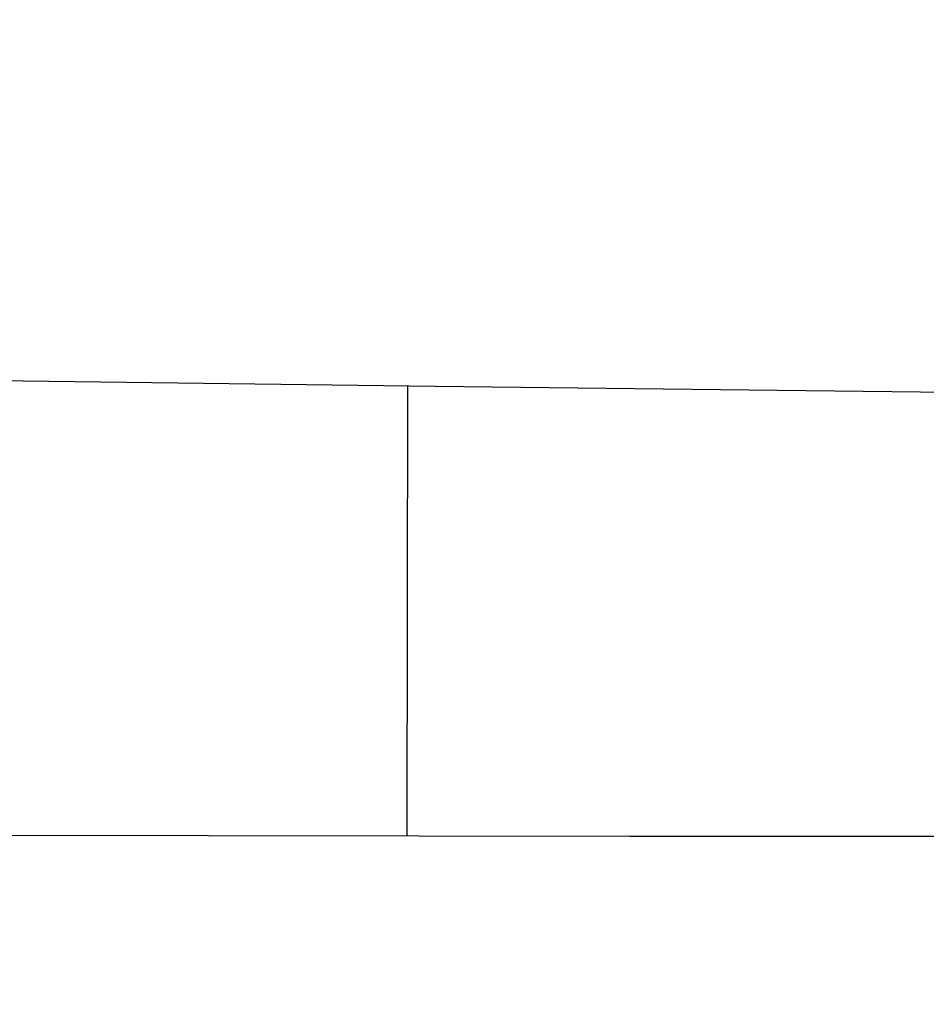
# Model space of a CAD drawing. Extents: x 0 to 1135, y 0 to 420.
# Tile 48 of 116: x 718.637 to 719.534, y 127.315 to 128.289. Entities that reach past the tile are written whole.
import ezdxf

# ---------------------------------------------------------------- set-up
doc = ezdxf.new("R2010")
doc.units = 0
doc.header["$LTSCALE"] = 2
doc.header["$MEASUREMENT"] = 0
doc.linetypes.add('AUSGEZOGEN', pattern=[0])
for name, color, linetype in [('FBRTOP', 8, 'AUSGEZOGEN'), ('Rinne', 200, 'CONTINUOUS'), ('Wege', 15, 'CONTINUOUS')]:
    doc.layers.add(name, color=color, linetype=linetype)

msp = doc.modelspace()

# ---------------------------------------------------------------- hatches: boundary and pattern name
at = {"layer": 'Rinne'}
h = msp.add_hatch(dxfattribs=at)
h.set_pattern_fill('ANSI31', color=256, scale=20, style=0)
edge = h.paths.add_edge_path()
edge.add_arc((1155.65642, -2242.55765), 2522.18436, 99.43086037, 99.68389499, ccw=False)
edge.add_arc((887.29456, -626.91612), 884.40671, 99.00355054, 99.43086048, ccw=False)
edge.add_arc((7865.43467, -44667.49533), 45474.39501, 98.988875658, 99.003550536, ccw=False)
edge.add_arc((893.78264, -594.83648), 853.73622, 98.88177396, 98.9888756, ccw=False)
edge.add_arc((774.34479, 169.46828), 80.15548, 94.9283425, 98.881774, ccw=False)
edge.add_arc((745.76219, 500.94305), 252.54933, 274.9283425, 277.1552845)
edge.add_arc((775.59112, 263.33157), 13.07286, 277.155284, 285.394167)
edge.add_arc((750.90732, 352.98122), 106.0586, 285.3941672, 288.2845307)
edge.add_arc((1039.72377, -1545.76758), 1815.02265, 99.54696446, 99.74730608, ccw=False)
edge.add_arc((850.35125, -419.79252), 673.2338, 99.21801488, 99.54696468, ccw=False)
edge.add_arc((74345.81882, -453292.2523), 459470.62762, 99.2171954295, 99.2180148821, ccw=False)
edge.add_arc((750.11393, 238.88243), 7.00779, 99.007313, 99.21714, ccw=False)
edge.add_arc((1870.54954, -6829.43069), 7163.57305, 98.996200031, 99.007312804, ccw=False)
edge.add_arc((20211.83513, -122681.42951), 124458.45097, 98.993537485, 98.9962035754, ccw=False)
edge.add_arc((2641.993, -11668.77363), 12064.01554, 98.980168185, 98.993537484, ccw=False)
edge.add_arc((3231.7029, -15400.42274), 15841.97303, 98.968496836, 98.980163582, ccw=False)
edge.add_arc((765.5897, 225.60511), 22.54003, 97.662171, 98.968497, ccw=False)
edge.add_arc((1031.82624, -1753.3622), 2019.33584, 97.52415998, 97.6621714, ccw=False)
edge.add_arc((776.12034, 182.60831), 66.55133, 94.7416469, 97.52416, ccw=False)
edge.add_arc((746.83926, 535.61867), 287.67133, 274.7416469, 276.0798884)
edge.add_arc((775.79561, 263.76428), 14.27916, 276.079888, 285.387278)
edge.add_arc((760.78596, 318.30377), 70.84634, 285.3872783, 289.5621102)

# ---------------------------------------------------------------- linework, layer by layer
at = {"layer": 'FBRTOP', "const_width": 0.5}
for points in [[(616.05092, 211.16467, 0.000645), (628.58234, 211.87471, 0.000637), (641.77275, 212.65605, 0.000715), (653.52729, 213.38425, 0.000575), (668.51395, 214.35152, 0.000867), (678.46322, 215.02248, 0.000165), (689.17728, 215.76723, 0.000404), (693.5561, 216.07663, 0.000004), (698.47541, 216.42825, -0.000016), (703.39471, 216.77988, -0.000001), (715.86281, 217.67064, 0.000009), (728.33092, 218.56141, 0.00001), (740.79902, 219.45266, -0.000012), (753.26712, 220.34392, -0.000007), (765.73523, 221.23469, 0.000008), (778.20334, 222.12545, 0.000004), (815.60816, 224.79866, -0.000002), (853.01299, 227.47187, -0.000001), (902.88591, 231.03584, 0.000001), (950, 234.40266, 0.000002)], [(616.27193, 207.17076, 0.000645), (628.81371, 207.8814, 0.000637), (642.01523, 208.66339, 0.000715), (653.77921, 209.39218, 0.000575), (668.77727, 210.36018, 0.000867), (678.73368, 211.03163, 0.000165), (689.45585, 211.77694, 0.000404), (693.83804, 212.08658, 0.000004), (698.75897, 212.43832, -0.000016), (703.6799, 212.79006, -0.000001), (716.14793, 213.68082, 0.000009), (728.61597, 214.57158, 0.00001), (741.08415, 215.46284, -0.000012), (753.55233, 216.3541, -0.000007), (766.02036, 217.24486, 0.000008), (778.48839, 218.13562, 0.000004), (815.89326, 220.80883, -0.000002), (853.29813, 223.48204, -0.000001), (903.17104, 227.04601, 0.000001), (950, 230.39245, 0.000002)]]:
    msp.add_lwpolyline(points, format="xyb", dxfattribs=at)
at = {"layer": 'Wege', "linetype": 'Continuous'}
for p, q in [((718.04839, 127.93984), (719.04855, 127.92693)), ((719.02063, 127.48215), (719.02146, 127.92729)), ((719.04855, 127.92693), (720.04871, 127.9152))]:
    msp.add_line(p, q, dxfattribs=at)
msp.add_lwpolyline([(702.8935, 127.50781), (708.43018, 127.49764), (713.8354, 127.48874), (719.24063, 127.48188), (724.64586, 127.47809), (730.05108, 127.47839), (731.05177, 127.47845), (732.05247, 127.47697), (733.05317, 127.47662), (734.05388, 127.47726), (735.05459, 127.47911), (736.0553, 127.48209)], dxfattribs=at)

doc.saveas('drawing.dxf')
